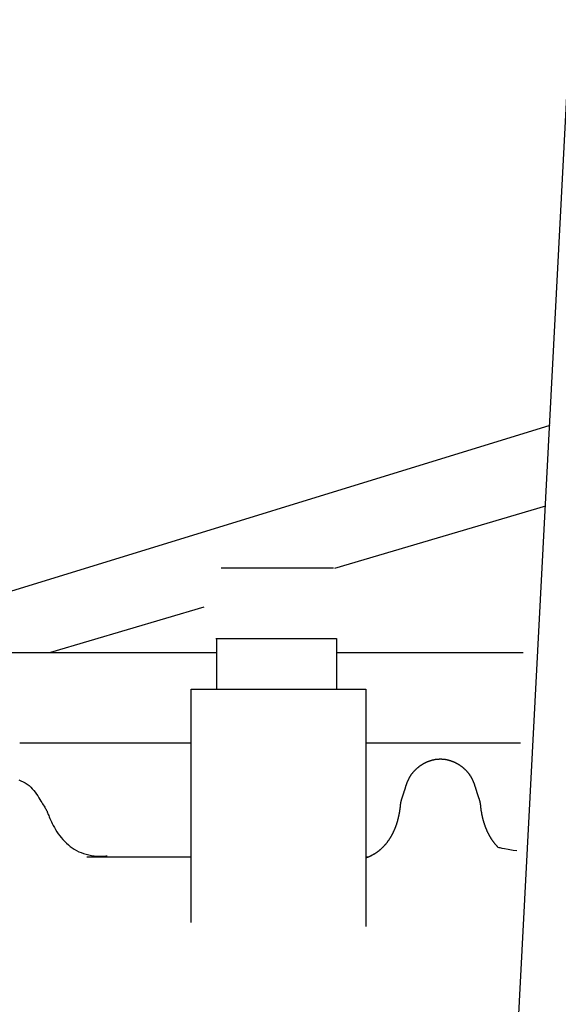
# Model space of a CAD drawing. Extents: x 149 to 250, y -977 to -912.
# Tile 98 of 156: x 239.6749 to 239.7321, y -963.2848 to -963.1802. Entities that reach past the tile are written whole.
import ezdxf

# ---------------------------------------------------------------- set-up
doc = ezdxf.new("R2010")
doc.units = 0
doc.header["$MEASUREMENT"] = 0
doc.layers.get('0').update_dxf_attribs({"linetype": 'CONTINUOUS'})

msp = doc.modelspace()

# ---------------------------------------------------------------- linework, layer by layer
for p, q in [((239.72598, -963.3231), (239.73343, -963.18024)), ((239.73119, -963.22333), (239.60534, -963.26208)), ((239.73074, -963.23192), (239.70834, -963.23854)), ((239.69634, -963.23845), (239.70823, -963.23845)), ((239.69577, -963.24595), (239.70856, -963.24595)), ((239.69588, -963.25133), (239.69588, -963.24595)), ((239.70856, -963.24597), (239.70856, -963.25134)), ((239.67292, -963.24746), (239.69588, -963.24746)), ((239.70856, -963.24746), (239.72839, -963.24746)), ((239.69314, -963.25133), (239.71167, -963.25133)), ((239.69314, -963.27611), (239.69314, -963.25133)), ((239.71167, -963.25133), (239.71167, -963.27655)), ((239.71878, -963.25885), (239.71881, -963.25885)), ((239.71881, -963.25885), (239.71883, -963.25884)), ((239.71883, -963.25884), (239.71886, -963.25883)), ((239.71886, -963.25883), (239.71889, -963.25883)), ((239.71889, -963.25883), (239.71892, -963.25882)), ((239.71892, -963.25882), (239.71894, -963.25882)), ((239.71894, -963.25882), (239.71897, -963.25881)), ((239.71897, -963.25881), (239.719, -963.25881)), ((239.719, -963.25881), (239.71902, -963.2588)), ((239.71902, -963.2588), (239.71905, -963.2588)), ((239.71905, -963.2588), (239.71908, -963.25879)), ((239.71908, -963.25879), (239.7191, -963.25879)), ((239.7191, -963.25879), (239.71913, -963.25878)), ((239.71913, -963.25878), (239.71916, -963.25878)), ((239.71916, -963.25878), (239.71919, -963.25878)), ((239.71919, -963.25878), (239.71921, -963.25877)), ((239.71921, -963.25877), (239.71924, -963.25877)), ((239.71924, -963.25877), (239.71927, -963.25877)), ((239.71927, -963.25877), (239.71929, -963.25877)), ((239.71929, -963.25877), (239.71932, -963.25876)), ((239.71932, -963.25876), (239.71935, -963.25876)), ((239.71935, -963.25876), (239.71938, -963.25876)), ((239.71938, -963.25876), (239.7194, -963.25876)), ((239.7194, -963.25876), (239.71943, -963.25876)), ((239.71943, -963.25876), (239.71946, -963.25876)), ((239.71946, -963.25876), (239.71948, -963.25875)), ((239.71948, -963.25875), (239.71951, -963.25875)), ((239.71951, -963.25875), (239.71954, -963.25875)), ((239.71954, -963.25875), (239.71957, -963.25875)), ((239.71957, -963.25875), (239.71959, -963.25875)), ((239.71959, -963.25875), (239.71962, -963.25875)), ((239.71962, -963.25875), (239.71965, -963.25875)), ((239.71965, -963.25875), (239.71967, -963.25875)), ((239.71967, -963.25875), (239.7197, -963.25875)), ((239.7197, -963.25875), (239.71973, -963.25876)), ((239.71973, -963.25876), (239.71976, -963.25876)), ((239.71976, -963.25876), (239.71978, -963.25876)), ((239.71978, -963.25876), (239.71981, -963.25876)), ((239.71981, -963.25876), (239.71984, -963.25876)), ((239.71984, -963.25876), (239.71986, -963.25876)), ((239.71986, -963.25876), (239.71989, -963.25877)), ((239.71989, -963.25877), (239.71992, -963.25877)), ((239.71992, -963.25877), (239.71994, -963.25877)), ((239.71994, -963.25877), (239.71997, -963.25877)), ((239.71997, -963.25877), (239.72, -963.25878)), ((239.72, -963.25878), (239.72003, -963.25878)), ((239.72003, -963.25878), (239.72005, -963.25878)), ((239.72005, -963.25878), (239.72008, -963.25879)), ((239.72008, -963.25879), (239.72011, -963.25879)), ((239.72011, -963.25879), (239.72013, -963.2588)), ((239.72013, -963.2588), (239.72016, -963.2588)), ((239.72016, -963.2588), (239.72019, -963.25881)), ((239.72019, -963.25881), (239.72022, -963.25881)), ((239.72022, -963.25881), (239.72024, -963.25882)), ((239.72024, -963.25882), (239.72027, -963.25882)), ((239.72027, -963.25882), (239.7203, -963.25883)), ((239.7203, -963.25883), (239.72032, -963.25883)), ((239.72032, -963.25883), (239.72035, -963.25884)), ((239.72035, -963.25884), (239.72038, -963.25885)), ((239.72038, -963.25885), (239.7204, -963.25885)), ((239.71694, -963.2599), (239.71697, -963.25988)), ((239.71697, -963.25988), (239.71699, -963.25986)), ((239.71699, -963.25986), (239.71701, -963.25984)), ((239.71701, -963.25984), (239.71703, -963.25981)), ((239.71703, -963.25981), (239.71706, -963.25979)), ((239.71706, -963.25979), (239.71708, -963.25977)), ((239.71708, -963.25977), (239.7171, -963.25975)), ((239.7171, -963.25975), (239.71713, -963.25973)), ((239.71713, -963.25973), (239.71715, -963.25971)), ((239.71715, -963.25971), (239.71717, -963.25969)), ((239.71717, -963.25969), (239.7172, -963.25967)), ((239.7172, -963.25967), (239.71722, -963.25965)), ((239.71722, -963.25965), (239.71725, -963.25963)), ((239.71725, -963.25963), (239.71727, -963.25961)), ((239.71727, -963.25961), (239.71729, -963.25959)), ((239.71729, -963.25959), (239.71732, -963.25957)), ((239.71732, -963.25957), (239.71734, -963.25955)), ((239.71734, -963.25955), (239.71737, -963.25954)), ((239.71737, -963.25954), (239.71739, -963.25952)), ((239.71739, -963.25952), (239.71742, -963.2595)), ((239.71742, -963.2595), (239.71744, -963.25948)), ((239.71744, -963.25948), (239.71747, -963.25946)), ((239.71747, -963.25946), (239.71749, -963.25945)), ((239.71749, -963.25945), (239.71752, -963.25943)), ((239.71752, -963.25943), (239.71754, -963.25941)), ((239.71754, -963.25941), (239.71757, -963.25939)), ((239.71757, -963.25939), (239.71759, -963.25938)), ((239.71759, -963.25938), (239.71762, -963.25936)), ((239.71762, -963.25936), (239.71764, -963.25934)), ((239.71764, -963.25934), (239.71767, -963.25933)), ((239.71767, -963.25933), (239.7177, -963.25931)), ((239.7177, -963.25931), (239.71772, -963.2593)), ((239.71772, -963.2593), (239.71775, -963.25928)), ((239.71775, -963.25928), (239.71777, -963.25926)), ((239.71777, -963.25926), (239.7178, -963.25925)), ((239.7178, -963.25925), (239.71783, -963.25923)), ((239.71783, -963.25923), (239.71785, -963.25922)), ((239.71785, -963.25922), (239.71788, -963.25921)), ((239.71788, -963.25921), (239.7179, -963.25919)), ((239.7179, -963.25919), (239.71793, -963.25918)), ((239.71793, -963.25918), (239.71796, -963.25916)), ((239.71796, -963.25916), (239.71798, -963.25915)), ((239.71798, -963.25915), (239.71801, -963.25914)), ((239.71801, -963.25914), (239.71803, -963.25912)), ((239.71803, -963.25912), (239.71806, -963.25911)), ((239.71806, -963.25911), (239.71809, -963.2591)), ((239.71809, -963.2591), (239.71811, -963.25909)), ((239.71811, -963.25909), (239.71814, -963.25907)), ((239.71814, -963.25907), (239.71817, -963.25906)), ((239.71817, -963.25906), (239.71819, -963.25905)), ((239.71819, -963.25905), (239.71822, -963.25904)), ((239.71822, -963.25904), (239.71825, -963.25903)), ((239.71825, -963.25903), (239.71827, -963.25902)), ((239.71827, -963.25902), (239.7183, -963.25901)), ((239.7183, -963.25901), (239.71833, -963.259)), ((239.71833, -963.259), (239.71835, -963.25899)), ((239.71835, -963.25899), (239.71838, -963.25898)), ((239.71838, -963.25898), (239.71841, -963.25897)), ((239.71841, -963.25897), (239.71843, -963.25896)), ((239.71843, -963.25896), (239.71846, -963.25895)), ((239.71846, -963.25895), (239.71849, -963.25894)), ((239.71849, -963.25894), (239.71851, -963.25893)), ((239.71851, -963.25893), (239.71854, -963.25892)), ((239.71854, -963.25892), (239.71857, -963.25891)), ((239.71857, -963.25891), (239.71859, -963.2589)), ((239.71859, -963.2589), (239.71862, -963.2589)), ((239.71862, -963.2589), (239.71865, -963.25889)), ((239.71865, -963.25889), (239.71867, -963.25888)), ((239.71867, -963.25888), (239.7187, -963.25887)), ((239.7187, -963.25887), (239.71873, -963.25887)), ((239.71873, -963.25887), (239.71875, -963.25886)), ((239.71875, -963.25886), (239.71878, -963.25885)), ((239.7204, -963.25885), (239.72043, -963.25886)), ((239.72043, -963.25886), (239.72046, -963.25887)), ((239.72046, -963.25887), (239.72048, -963.25887)), ((239.72048, -963.25887), (239.72051, -963.25888)), ((239.72051, -963.25888), (239.72054, -963.25889)), ((239.72054, -963.25889), (239.72057, -963.2589)), ((239.72057, -963.2589), (239.72059, -963.2589)), ((239.72059, -963.2589), (239.72062, -963.25891)), ((239.72062, -963.25891), (239.72065, -963.25892)), ((239.72065, -963.25892), (239.72067, -963.25893)), ((239.72067, -963.25893), (239.7207, -963.25894)), ((239.7207, -963.25894), (239.72073, -963.25895)), ((239.72073, -963.25895), (239.72075, -963.25896)), ((239.72075, -963.25896), (239.72078, -963.25897)), ((239.72078, -963.25897), (239.72081, -963.25898)), ((239.72081, -963.25898), (239.72083, -963.25899)), ((239.72083, -963.25899), (239.72086, -963.259)), ((239.72086, -963.259), (239.72089, -963.25901)), ((239.72089, -963.25901), (239.72091, -963.25902)), ((239.72091, -963.25902), (239.72094, -963.25903)), ((239.72094, -963.25903), (239.72097, -963.25904)), ((239.72097, -963.25904), (239.72099, -963.25905)), ((239.72099, -963.25905), (239.72102, -963.25906)), ((239.72102, -963.25906), (239.72104, -963.25907)), ((239.72104, -963.25907), (239.72107, -963.25909)), ((239.72107, -963.25909), (239.7211, -963.2591)), ((239.7211, -963.2591), (239.72112, -963.25911)), ((239.72112, -963.25911), (239.72115, -963.25912)), ((239.72115, -963.25912), (239.72118, -963.25914)), ((239.72118, -963.25914), (239.7212, -963.25915)), ((239.7212, -963.25915), (239.72123, -963.25916)), ((239.72123, -963.25916), (239.72125, -963.25918)), ((239.72125, -963.25918), (239.72128, -963.25919)), ((239.72128, -963.25919), (239.72131, -963.25921)), ((239.72131, -963.25921), (239.72133, -963.25922)), ((239.72133, -963.25922), (239.72136, -963.25923)), ((239.72136, -963.25923), (239.72139, -963.25925)), ((239.72139, -963.25925), (239.72141, -963.25926)), ((239.72141, -963.25926), (239.72144, -963.25928)), ((239.72144, -963.25928), (239.72146, -963.2593)), ((239.72146, -963.2593), (239.72149, -963.25931)), ((239.72149, -963.25931), (239.72151, -963.25933)), ((239.72151, -963.25933), (239.72154, -963.25934)), ((239.72154, -963.25934), (239.72157, -963.25936)), ((239.72157, -963.25936), (239.72159, -963.25938)), ((239.72159, -963.25938), (239.72162, -963.25939)), ((239.72162, -963.25939), (239.72164, -963.25941)), ((239.72164, -963.25941), (239.72167, -963.25943)), ((239.72167, -963.25943), (239.72169, -963.25945)), ((239.72169, -963.25945), (239.72172, -963.25946)), ((239.72172, -963.25946), (239.72174, -963.25948)), ((239.72174, -963.25948), (239.72177, -963.2595)), ((239.72177, -963.2595), (239.72179, -963.25952)), ((239.72179, -963.25952), (239.72182, -963.25954)), ((239.72182, -963.25954), (239.72184, -963.25955)), ((239.72184, -963.25955), (239.72187, -963.25957)), ((239.72187, -963.25957), (239.72189, -963.25959)), ((239.72189, -963.25959), (239.72192, -963.25961)), ((239.72192, -963.25961), (239.72194, -963.25963)), ((239.72194, -963.25963), (239.72196, -963.25965)), ((239.72196, -963.25965), (239.72199, -963.25967)), ((239.72199, -963.25967), (239.72201, -963.25969)), ((239.72201, -963.25969), (239.72203, -963.25971)), ((239.72203, -963.25971), (239.72206, -963.25973)), ((239.72206, -963.25973), (239.72208, -963.25975)), ((239.72208, -963.25975), (239.7221, -963.25977)), ((239.7221, -963.25977), (239.72213, -963.25979)), ((239.72213, -963.25979), (239.72215, -963.25981)), ((239.72215, -963.25981), (239.72217, -963.25984)), ((239.72217, -963.25984), (239.7222, -963.25986)), ((239.7222, -963.25986), (239.72222, -963.25988)), ((239.72222, -963.25988), (239.72224, -963.2599)), ((239.7162, -963.26096), (239.71621, -963.26093)), ((239.71621, -963.26093), (239.71623, -963.2609)), ((239.71623, -963.2609), (239.71624, -963.26088)), ((239.71624, -963.26088), (239.71625, -963.26085)), ((239.71625, -963.26085), (239.71627, -963.26082)), ((239.71627, -963.26082), (239.71628, -963.26079)), ((239.71628, -963.26079), (239.71629, -963.26077)), ((239.71629, -963.26077), (239.71631, -963.26074)), ((239.71631, -963.26074), (239.71632, -963.26071)), ((239.71632, -963.26071), (239.71634, -963.26069)), ((239.71634, -963.26069), (239.71635, -963.26066)), ((239.71635, -963.26066), (239.71637, -963.26063)), ((239.71637, -963.26063), (239.71639, -963.26061)), ((239.71639, -963.26061), (239.7164, -963.26058)), ((239.7164, -963.26058), (239.71642, -963.26055)), ((239.71642, -963.26055), (239.71643, -963.26053)), ((239.71643, -963.26053), (239.71645, -963.2605)), ((239.71645, -963.2605), (239.71647, -963.26048)), ((239.71647, -963.26048), (239.71648, -963.26045)), ((239.71648, -963.26045), (239.7165, -963.26042)), ((239.7165, -963.26042), (239.71652, -963.2604)), ((239.71652, -963.2604), (239.71654, -963.26037)), ((239.71654, -963.26037), (239.71656, -963.26035)), ((239.71656, -963.26035), (239.71657, -963.26032)), ((239.71657, -963.26032), (239.71659, -963.2603)), ((239.71659, -963.2603), (239.71661, -963.26027)), ((239.71661, -963.26027), (239.71663, -963.26025)), ((239.71663, -963.26025), (239.71665, -963.26023)), ((239.71665, -963.26023), (239.71667, -963.2602)), ((239.71667, -963.2602), (239.71669, -963.26018)), ((239.71669, -963.26018), (239.71671, -963.26015)), ((239.71671, -963.26015), (239.71673, -963.26013)), ((239.71673, -963.26013), (239.71675, -963.26011)), ((239.71675, -963.26011), (239.71677, -963.26008)), ((239.71677, -963.26008), (239.71679, -963.26006)), ((239.71679, -963.26006), (239.71681, -963.26004)), ((239.71681, -963.26004), (239.71683, -963.26001)), ((239.71683, -963.26001), (239.71686, -963.25999)), ((239.71686, -963.25999), (239.71688, -963.25997)), ((239.71688, -963.25997), (239.7169, -963.25995)), ((239.7169, -963.25995), (239.71692, -963.25992)), ((239.71692, -963.25992), (239.71694, -963.2599)), ((239.72224, -963.2599), (239.72226, -963.25992)), ((239.72226, -963.25992), (239.72229, -963.25995)), ((239.72229, -963.25995), (239.72231, -963.25997)), ((239.72231, -963.25997), (239.72233, -963.25999)), ((239.72233, -963.25999), (239.72235, -963.26001)), ((239.72235, -963.26001), (239.72237, -963.26004)), ((239.72237, -963.26004), (239.72239, -963.26006)), ((239.72239, -963.26006), (239.72241, -963.26008)), ((239.72241, -963.26008), (239.72243, -963.26011)), ((239.72243, -963.26011), (239.72245, -963.26013)), ((239.72245, -963.26013), (239.72247, -963.26015)), ((239.72247, -963.26015), (239.72249, -963.26018)), ((239.72249, -963.26018), (239.72251, -963.2602)), ((239.72251, -963.2602), (239.72253, -963.26023)), ((239.72253, -963.26023), (239.72255, -963.26025)), ((239.72255, -963.26025), (239.72257, -963.26027)), ((239.72257, -963.26027), (239.72259, -963.2603)), ((239.72259, -963.2603), (239.72261, -963.26032)), ((239.72261, -963.26032), (239.72263, -963.26035)), ((239.72263, -963.26035), (239.72265, -963.26037)), ((239.72265, -963.26037), (239.72266, -963.2604)), ((239.72266, -963.2604), (239.72268, -963.26042)), ((239.72268, -963.26042), (239.7227, -963.26045)), ((239.7227, -963.26045), (239.72272, -963.26048)), ((239.72272, -963.26048), (239.72273, -963.2605)), ((239.72273, -963.2605), (239.72275, -963.26053)), ((239.72275, -963.26053), (239.72277, -963.26055)), ((239.72277, -963.26055), (239.72278, -963.26058)), ((239.72278, -963.26058), (239.7228, -963.26061)), ((239.7228, -963.26061), (239.72282, -963.26063)), ((239.72282, -963.26063), (239.72283, -963.26066)), ((239.72283, -963.26066), (239.72285, -963.26069)), ((239.72285, -963.26069), (239.72286, -963.26071)), ((239.72286, -963.26071), (239.72288, -963.26074)), ((239.72288, -963.26074), (239.72289, -963.26077)), ((239.72289, -963.26077), (239.7229, -963.26079)), ((239.7229, -963.26079), (239.72292, -963.26082)), ((239.72292, -963.26082), (239.72293, -963.26085)), ((239.72293, -963.26085), (239.72295, -963.26088)), ((239.72295, -963.26088), (239.72296, -963.2609)), ((239.72296, -963.2609), (239.72297, -963.26093)), ((239.72297, -963.26093), (239.72299, -963.26096)), ((239.67485, -963.26096), (239.67508, -963.26106)), ((239.67508, -963.26106), (239.6753, -963.26117)), ((239.6753, -963.26117), (239.67552, -963.26129)), ((239.67552, -963.26129), (239.67573, -963.26143)), ((239.67573, -963.26143), (239.67593, -963.26158)), ((239.67593, -963.26158), (239.67611, -963.26174)), ((239.67611, -963.26174), (239.67628, -963.26192)), ((239.67628, -963.26192), (239.67644, -963.2621)), ((239.71582, -963.262), (239.71583, -963.26198)), ((239.71583, -963.26198), (239.71584, -963.26195)), ((239.71584, -963.26193), (239.71585, -963.2619)), ((239.71584, -963.26195), (239.71584, -963.26193)), ((239.71585, -963.2619), (239.71586, -963.26188)), ((239.71586, -963.26188), (239.71587, -963.26185)), ((239.71587, -963.26183), (239.71588, -963.2618)), ((239.71587, -963.26185), (239.71587, -963.26183)), ((239.71588, -963.2618), (239.71589, -963.26178)), ((239.71589, -963.26178), (239.7159, -963.26175)), ((239.7159, -963.26175), (239.71591, -963.26172)), ((239.71591, -963.26172), (239.71592, -963.2617)), ((239.71592, -963.26167), (239.71593, -963.26164)), ((239.71592, -963.2617), (239.71592, -963.26167)), ((239.71593, -963.26164), (239.71594, -963.26162)), ((239.71594, -963.26162), (239.71595, -963.26159)), ((239.71595, -963.26159), (239.71596, -963.26156)), ((239.71596, -963.26156), (239.71597, -963.26154)), ((239.71597, -963.26154), (239.71598, -963.26151)), ((239.71598, -963.26151), (239.71599, -963.26148)), ((239.71599, -963.26148), (239.716, -963.26145)), ((239.716, -963.26145), (239.71601, -963.26143)), ((239.71601, -963.26143), (239.71602, -963.2614)), ((239.71602, -963.2614), (239.71603, -963.26137)), ((239.71603, -963.26137), (239.71604, -963.26134)), ((239.71604, -963.26134), (239.71605, -963.26132)), ((239.71605, -963.26132), (239.71606, -963.26129)), ((239.71606, -963.26129), (239.71607, -963.26126)), ((239.71607, -963.26126), (239.71608, -963.26123)), ((239.71608, -963.26123), (239.71609, -963.26121)), ((239.71609, -963.26121), (239.7161, -963.26118)), ((239.7161, -963.26118), (239.71611, -963.26115)), ((239.71611, -963.26115), (239.71613, -963.26112)), ((239.71613, -963.26112), (239.71614, -963.2611)), ((239.71614, -963.2611), (239.71615, -963.26107)), ((239.71615, -963.26107), (239.71616, -963.26104)), ((239.71616, -963.26104), (239.71617, -963.26101)), ((239.71617, -963.26101), (239.71619, -963.26099)), ((239.71619, -963.26099), (239.7162, -963.26096)), ((239.72299, -963.26096), (239.723, -963.26099)), ((239.723, -963.26099), (239.72301, -963.26101)), ((239.72301, -963.26101), (239.72302, -963.26104)), ((239.72302, -963.26104), (239.72304, -963.26107)), ((239.72304, -963.26107), (239.72305, -963.2611)), ((239.72305, -963.2611), (239.72306, -963.26112)), ((239.72306, -963.26112), (239.72307, -963.26115)), ((239.72307, -963.26115), (239.72308, -963.26118)), ((239.72308, -963.26118), (239.72309, -963.26121)), ((239.72309, -963.26121), (239.7231, -963.26123)), ((239.7231, -963.26123), (239.72312, -963.26126)), ((239.72312, -963.26126), (239.72313, -963.26129)), ((239.72313, -963.26129), (239.72314, -963.26132)), ((239.72314, -963.26132), (239.72315, -963.26134)), ((239.72315, -963.26134), (239.72316, -963.26137)), ((239.72316, -963.26137), (239.72317, -963.2614)), ((239.72317, -963.2614), (239.72318, -963.26143)), ((239.72318, -963.26143), (239.72319, -963.26145)), ((239.72319, -963.26145), (239.7232, -963.26148)), ((239.7232, -963.26148), (239.72321, -963.26151)), ((239.72321, -963.26151), (239.72322, -963.26154)), ((239.72322, -963.26154), (239.72322, -963.26156)), ((239.72322, -963.26156), (239.72323, -963.26159)), ((239.72323, -963.26159), (239.72324, -963.26162)), ((239.72324, -963.26162), (239.72325, -963.26164)), ((239.72325, -963.26164), (239.72326, -963.26167)), ((239.72326, -963.26167), (239.72327, -963.2617)), ((239.72327, -963.2617), (239.72328, -963.26172)), ((239.72328, -963.26172), (239.72329, -963.26175)), ((239.72329, -963.26175), (239.72329, -963.26178)), ((239.72329, -963.26178), (239.7233, -963.2618)), ((239.7233, -963.2618), (239.72331, -963.26183)), ((239.72331, -963.26183), (239.72332, -963.26185)), ((239.72332, -963.26185), (239.72333, -963.26188)), ((239.72333, -963.26188), (239.72333, -963.2619)), ((239.72333, -963.2619), (239.72334, -963.26193)), ((239.72334, -963.26193), (239.72335, -963.26195)), ((239.72335, -963.26195), (239.72336, -963.26198)), ((239.72336, -963.26198), (239.72336, -963.262)), ((239.67644, -963.2621), (239.67659, -963.26229)), ((239.67659, -963.26229), (239.67673, -963.26249)), ((239.67673, -963.26249), (239.67685, -963.26268)), ((239.67685, -963.26268), (239.67697, -963.26287)), ((239.67697, -963.26287), (239.67708, -963.26305)), ((239.71549, -963.26303), (239.7155, -963.26301)), ((239.71549, -963.26304), (239.71549, -963.26303)), ((239.7155, -963.26298), (239.71551, -963.26297)), ((239.7155, -963.263), (239.7155, -963.26298)), ((239.7155, -963.26301), (239.7155, -963.263)), ((239.71551, -963.26296), (239.71552, -963.26294)), ((239.71551, -963.26297), (239.71551, -963.26296)), ((239.71552, -963.26293), (239.71553, -963.26291)), ((239.71552, -963.26294), (239.71552, -963.26293)), ((239.71553, -963.2629), (239.71554, -963.26288)), ((239.71553, -963.26291), (239.71553, -963.2629)), ((239.71554, -963.26286), (239.71555, -963.26285)), ((239.71554, -963.26288), (239.71554, -963.26286)), ((239.71555, -963.26283), (239.71556, -963.26282)), ((239.71555, -963.26285), (239.71555, -963.26283)), ((239.71556, -963.26282), (239.71557, -963.2628)), ((239.71557, -963.26278), (239.71558, -963.26277)), ((239.71557, -963.2628), (239.71557, -963.26278)), ((239.71558, -963.26275), (239.71559, -963.26273)), ((239.71558, -963.26277), (239.71558, -963.26275)), ((239.71559, -963.26272), (239.7156, -963.2627)), ((239.71559, -963.26273), (239.71559, -963.26272)), ((239.7156, -963.2627), (239.71561, -963.26268)), ((239.71561, -963.26266), (239.71562, -963.26264)), ((239.71561, -963.26268), (239.71561, -963.26266)), ((239.71562, -963.26263), (239.71563, -963.26261)), ((239.71562, -963.26264), (239.71562, -963.26263)), ((239.71563, -963.26261), (239.71564, -963.26259)), ((239.71564, -963.26257), (239.71565, -963.26255)), ((239.71564, -963.26259), (239.71564, -963.26257)), ((239.71565, -963.26253), (239.71566, -963.26251)), ((239.71565, -963.26255), (239.71565, -963.26253)), ((239.71566, -963.26251), (239.71567, -963.26249)), ((239.71567, -963.26247), (239.71568, -963.26245)), ((239.71567, -963.26249), (239.71567, -963.26247)), ((239.71568, -963.26245), (239.71569, -963.26243)), ((239.71569, -963.26241), (239.7157, -963.26239)), ((239.71569, -963.26243), (239.71569, -963.26241)), ((239.7157, -963.26239), (239.71571, -963.26237)), ((239.71571, -963.26235), (239.71572, -963.26233)), ((239.71571, -963.26237), (239.71571, -963.26235)), ((239.71572, -963.26233), (239.71573, -963.26231)), ((239.71573, -963.26228), (239.71574, -963.26226)), ((239.71573, -963.26231), (239.71573, -963.26228)), ((239.71574, -963.26226), (239.71575, -963.26224)), ((239.71575, -963.26224), (239.71576, -963.26222)), ((239.71576, -963.26219), (239.71577, -963.26217)), ((239.71576, -963.26222), (239.71576, -963.26219)), ((239.71577, -963.26217), (239.71578, -963.26215)), ((239.71578, -963.26212), (239.71579, -963.2621)), ((239.71578, -963.26215), (239.71578, -963.26212)), ((239.71579, -963.2621), (239.7158, -963.26208)), ((239.7158, -963.26208), (239.71581, -963.26205)), ((239.71581, -963.26203), (239.71582, -963.262)), ((239.71581, -963.26205), (239.71581, -963.26203)), ((239.72336, -963.262), (239.72337, -963.26203)), ((239.72337, -963.26203), (239.72338, -963.26205)), ((239.72338, -963.26205), (239.72339, -963.26208)), ((239.72339, -963.26208), (239.72339, -963.2621)), ((239.72339, -963.2621), (239.7234, -963.26212)), ((239.7234, -963.26212), (239.72341, -963.26215)), ((239.72341, -963.26215), (239.72342, -963.26217)), ((239.72342, -963.26217), (239.72342, -963.26219)), ((239.72342, -963.26219), (239.72343, -963.26222)), ((239.72343, -963.26222), (239.72344, -963.26224)), ((239.72344, -963.26224), (239.72344, -963.26226)), ((239.72344, -963.26226), (239.72345, -963.26228)), ((239.72345, -963.26228), (239.72346, -963.26231)), ((239.72346, -963.26231), (239.72346, -963.26233)), ((239.72346, -963.26233), (239.72347, -963.26235)), ((239.72347, -963.26235), (239.72348, -963.26237)), ((239.72348, -963.26237), (239.72348, -963.26239)), ((239.72348, -963.26239), (239.72349, -963.26241)), ((239.72349, -963.26241), (239.7235, -963.26243)), ((239.7235, -963.26243), (239.7235, -963.26245)), ((239.7235, -963.26245), (239.72351, -963.26247)), ((239.72351, -963.26247), (239.72352, -963.26249)), ((239.72352, -963.26249), (239.72352, -963.26251)), ((239.72352, -963.26251), (239.72353, -963.26253)), ((239.72353, -963.26253), (239.72354, -963.26255)), ((239.72354, -963.26255), (239.72354, -963.26257)), ((239.72354, -963.26257), (239.72355, -963.26259)), ((239.72355, -963.26259), (239.72356, -963.26261)), ((239.72356, -963.26261), (239.72356, -963.26263)), ((239.72356, -963.26263), (239.72357, -963.26264)), ((239.72357, -963.26264), (239.72357, -963.26266)), ((239.72357, -963.26266), (239.72358, -963.26268)), ((239.72358, -963.26268), (239.72359, -963.2627)), ((239.72359, -963.2627), (239.72359, -963.26271)), ((239.72359, -963.26271), (239.7236, -963.26273)), ((239.7236, -963.26273), (239.7236, -963.26275)), ((239.7236, -963.26275), (239.72361, -963.26277)), ((239.72361, -963.26277), (239.72361, -963.26278)), ((239.72361, -963.26278), (239.72362, -963.2628)), ((239.72362, -963.2628), (239.72362, -963.26281)), ((239.72362, -963.26281), (239.72363, -963.26283)), ((239.72363, -963.26283), (239.72364, -963.26285)), ((239.72364, -963.26285), (239.72364, -963.26286)), ((239.72364, -963.26286), (239.72365, -963.26288)), ((239.72365, -963.26288), (239.72365, -963.26289)), ((239.72365, -963.26289), (239.72366, -963.26291)), ((239.72366, -963.26291), (239.72366, -963.26292)), ((239.72366, -963.26292), (239.72367, -963.26294)), ((239.72367, -963.26294), (239.72367, -963.26295)), ((239.72367, -963.26295), (239.72368, -963.26297)), ((239.72368, -963.26297), (239.72368, -963.26298)), ((239.72368, -963.26298), (239.72369, -963.263)), ((239.72369, -963.263), (239.72369, -963.26301)), ((239.72369, -963.26301), (239.72369, -963.26302)), ((239.72369, -963.26302), (239.7237, -963.26304)), ((239.67708, -963.26305), (239.67718, -963.26322)), ((239.67718, -963.26322), (239.67728, -963.26337)), ((239.67728, -963.26337), (239.67737, -963.26351)), ((239.67737, -963.26351), (239.67745, -963.26364)), ((239.67745, -963.26364), (239.67753, -963.26376)), ((239.67753, -963.26376), (239.6776, -963.26387)), ((239.6776, -963.26387), (239.67766, -963.26397)), ((239.67766, -963.26397), (239.67771, -963.26406)), ((239.67771, -963.26406), (239.67776, -963.26414)), ((239.71531, -963.26408), (239.71532, -963.26406)), ((239.71531, -963.2641), (239.71531, -963.26408)), ((239.71532, -963.26401), (239.71533, -963.26399)), ((239.71532, -963.26402), (239.71532, -963.26401)), ((239.71532, -963.26404), (239.71532, -963.26402)), ((239.71532, -963.26406), (239.71532, -963.26404)), ((239.71533, -963.26392), (239.71534, -963.26391)), ((239.71533, -963.26394), (239.71533, -963.26392)), ((239.71533, -963.26395), (239.71533, -963.26394)), ((239.71533, -963.26397), (239.71533, -963.26395)), ((239.71533, -963.26399), (239.71533, -963.26397)), ((239.71534, -963.26383), (239.71535, -963.26382)), ((239.71534, -963.26384), (239.71534, -963.26383)), ((239.71534, -963.26386), (239.71534, -963.26384)), ((239.71534, -963.26387), (239.71534, -963.26386)), ((239.71534, -963.26389), (239.71534, -963.26387)), ((239.71534, -963.26391), (239.71534, -963.26389)), ((239.71535, -963.26372), (239.71536, -963.26371)), ((239.71535, -963.26373), (239.71535, -963.26372)), ((239.71535, -963.26375), (239.71535, -963.26373)), ((239.71535, -963.26376), (239.71535, -963.26375)), ((239.71535, -963.26377), (239.71535, -963.26376)), ((239.71535, -963.26379), (239.71535, -963.26377)), ((239.71535, -963.2638), (239.71535, -963.26379)), ((239.71535, -963.26382), (239.71535, -963.2638)), ((239.71536, -963.26363), (239.71537, -963.26362)), ((239.71536, -963.26364), (239.71536, -963.26363)), ((239.71536, -963.26366), (239.71536, -963.26364)), ((239.71536, -963.26367), (239.71536, -963.26366)), ((239.71536, -963.26368), (239.71536, -963.26367)), ((239.71536, -963.26369), (239.71536, -963.26368)), ((239.71536, -963.26371), (239.71536, -963.26369)), ((239.71537, -963.26354), (239.71538, -963.26353)), ((239.71537, -963.26355), (239.71537, -963.26354)), ((239.71537, -963.26356), (239.71537, -963.26355)), ((239.71537, -963.26357), (239.71537, -963.26356)), ((239.71537, -963.26359), (239.71537, -963.26357)), ((239.71537, -963.2636), (239.71537, -963.26359)), ((239.71537, -963.26361), (239.71537, -963.2636)), ((239.71537, -963.26362), (239.71537, -963.26361)), ((239.71538, -963.26346), (239.71539, -963.26345)), ((239.71538, -963.26347), (239.71538, -963.26346)), ((239.71538, -963.26348), (239.71538, -963.26347)), ((239.71538, -963.26349), (239.71538, -963.26348)), ((239.71538, -963.26351), (239.71538, -963.26349)), ((239.71538, -963.26352), (239.71538, -963.26351)), ((239.71538, -963.26353), (239.71538, -963.26352)), ((239.71539, -963.26341), (239.7154, -963.2634)), ((239.71539, -963.26342), (239.71539, -963.26341)), ((239.71539, -963.26343), (239.71539, -963.26342)), ((239.71539, -963.26344), (239.71539, -963.26343)), ((239.71539, -963.26345), (239.71539, -963.26344)), ((239.7154, -963.26335), (239.71541, -963.26334)), ((239.7154, -963.26336), (239.7154, -963.26335)), ((239.7154, -963.26337), (239.7154, -963.26336)), ((239.7154, -963.26338), (239.7154, -963.26337)), ((239.7154, -963.2634), (239.7154, -963.26338)), ((239.71541, -963.26331), (239.71542, -963.26329)), ((239.71541, -963.26332), (239.71541, -963.26331)), ((239.71541, -963.26333), (239.71541, -963.26332)), ((239.71541, -963.26334), (239.71541, -963.26333)), ((239.71542, -963.26326), (239.71543, -963.26325)), ((239.71542, -963.26327), (239.71542, -963.26326)), ((239.71542, -963.26328), (239.71542, -963.26327)), ((239.71542, -963.26329), (239.71542, -963.26328)), ((239.71543, -963.26322), (239.71544, -963.26321)), ((239.71543, -963.26323), (239.71543, -963.26322)), ((239.71543, -963.26325), (239.71543, -963.26323)), ((239.71544, -963.26319), (239.71545, -963.26317)), ((239.71544, -963.2632), (239.71544, -963.26319)), ((239.71544, -963.26321), (239.71544, -963.2632)), ((239.71545, -963.26315), (239.71546, -963.26314)), ((239.71545, -963.26316), (239.71545, -963.26315)), ((239.71545, -963.26317), (239.71545, -963.26316)), ((239.71546, -963.26312), (239.71547, -963.26311)), ((239.71546, -963.26314), (239.71546, -963.26312)), ((239.71547, -963.26308), (239.71548, -963.26307)), ((239.71547, -963.2631), (239.71547, -963.26308)), ((239.71547, -963.26311), (239.71547, -963.2631)), ((239.71548, -963.26306), (239.71549, -963.26304)), ((239.71548, -963.26307), (239.71548, -963.26306)), ((239.7237, -963.26304), (239.7237, -963.26305)), ((239.7237, -963.26305), (239.72371, -963.26306)), ((239.72371, -963.26306), (239.72371, -963.26308)), ((239.72371, -963.26308), (239.72372, -963.26309)), ((239.72372, -963.26309), (239.72372, -963.2631)), ((239.72372, -963.2631), (239.72372, -963.26312)), ((239.72372, -963.26312), (239.72373, -963.26313)), ((239.72373, -963.26313), (239.72373, -963.26314)), ((239.72373, -963.26314), (239.72374, -963.26315)), ((239.72374, -963.26315), (239.72374, -963.26317)), ((239.72374, -963.26317), (239.72374, -963.26318)), ((239.72374, -963.26318), (239.72375, -963.26319)), ((239.72375, -963.26319), (239.72375, -963.2632)), ((239.72375, -963.2632), (239.72375, -963.26321)), ((239.72375, -963.26321), (239.72376, -963.26323)), ((239.72376, -963.26323), (239.72376, -963.26324)), ((239.72376, -963.26324), (239.72376, -963.26325)), ((239.72376, -963.26325), (239.72376, -963.26326)), ((239.72376, -963.26326), (239.72377, -963.26327)), ((239.72377, -963.26327), (239.72377, -963.26328)), ((239.72377, -963.26328), (239.72377, -963.26329)), ((239.72377, -963.26329), (239.72377, -963.2633)), ((239.72377, -963.2633), (239.72378, -963.26332)), ((239.72378, -963.26332), (239.72378, -963.26333)), ((239.72378, -963.26333), (239.72378, -963.26334)), ((239.72378, -963.26334), (239.72378, -963.26335)), ((239.72378, -963.26335), (239.72379, -963.26336)), ((239.72379, -963.26336), (239.72379, -963.26337)), ((239.72379, -963.26337), (239.72379, -963.26338)), ((239.72379, -963.26338), (239.72379, -963.26339)), ((239.72379, -963.26339), (239.72379, -963.2634)), ((239.72379, -963.2634), (239.7238, -963.26341)), ((239.7238, -963.26341), (239.7238, -963.26342)), ((239.7238, -963.26342), (239.7238, -963.26343)), ((239.7238, -963.26343), (239.7238, -963.26344)), ((239.7238, -963.26344), (239.7238, -963.26345)), ((239.7238, -963.26345), (239.7238, -963.26346)), ((239.7238, -963.26346), (239.72381, -963.26347)), ((239.72381, -963.26347), (239.72381, -963.26348)), ((239.72381, -963.26348), (239.72381, -963.26349)), ((239.72381, -963.26349), (239.72381, -963.2635)), ((239.72381, -963.2635), (239.72381, -963.26352)), ((239.72381, -963.26352), (239.72381, -963.26353)), ((239.72381, -963.26353), (239.72382, -963.26354)), ((239.72382, -963.26354), (239.72382, -963.26355)), ((239.72382, -963.26355), (239.72382, -963.26356)), ((239.72382, -963.26356), (239.72382, -963.26357)), ((239.72382, -963.26357), (239.72382, -963.26358)), ((239.72382, -963.26358), (239.72382, -963.26359)), ((239.72382, -963.26359), (239.72382, -963.2636)), ((239.72382, -963.2636), (239.72382, -963.26361)), ((239.72382, -963.26361), (239.72383, -963.26363)), ((239.72383, -963.26363), (239.72383, -963.26364)), ((239.72383, -963.26364), (239.72383, -963.26365)), ((239.72383, -963.26365), (239.72383, -963.26366)), ((239.72383, -963.26366), (239.72383, -963.26367)), ((239.72383, -963.26367), (239.72383, -963.26369)), ((239.72383, -963.26369), (239.72383, -963.2637)), ((239.72383, -963.2637), (239.72384, -963.26371)), ((239.72384, -963.26371), (239.72384, -963.26373)), ((239.72384, -963.26373), (239.72384, -963.26374)), ((239.72384, -963.26374), (239.72384, -963.26375)), ((239.72384, -963.26375), (239.72384, -963.26377)), ((239.72384, -963.26377), (239.72384, -963.26378)), ((239.72384, -963.26378), (239.72384, -963.26379)), ((239.72384, -963.26379), (239.72385, -963.26381)), ((239.72385, -963.26381), (239.72385, -963.26382)), ((239.72385, -963.26382), (239.72385, -963.26384)), ((239.72385, -963.26384), (239.72385, -963.26385)), ((239.72385, -963.26385), (239.72385, -963.26387)), ((239.72385, -963.26387), (239.72385, -963.26388)), ((239.72385, -963.26388), (239.72386, -963.2639)), ((239.72386, -963.2639), (239.72386, -963.26391)), ((239.72386, -963.26391), (239.72386, -963.26393)), ((239.72386, -963.26393), (239.72386, -963.26395)), ((239.72386, -963.26395), (239.72387, -963.26397)), ((239.72387, -963.26397), (239.72387, -963.26398)), ((239.72387, -963.26398), (239.72387, -963.264)), ((239.72387, -963.264), (239.72387, -963.26402)), ((239.72387, -963.26402), (239.72387, -963.26404)), ((239.72387, -963.26404), (239.72388, -963.26406)), ((239.72388, -963.26406), (239.72388, -963.26407)), ((239.72388, -963.26407), (239.72388, -963.26409)), ((239.67776, -963.26414), (239.6778, -963.26422)), ((239.6778, -963.26422), (239.67784, -963.2643)), ((239.67784, -963.2643), (239.67787, -963.26438)), ((239.67787, -963.26438), (239.6779, -963.26446)), ((239.6779, -963.26446), (239.67793, -963.26455)), ((239.67793, -963.26455), (239.67797, -963.26465)), ((239.67797, -963.26465), (239.67802, -963.26477)), ((239.67802, -963.26477), (239.67807, -963.2649)), ((239.67807, -963.2649), (239.67813, -963.26506)), ((239.67813, -963.26506), (239.67821, -963.26523)), ((239.71511, -963.26512), (239.71512, -963.2651)), ((239.71512, -963.26507), (239.71513, -963.26504)), ((239.71512, -963.2651), (239.71512, -963.26507)), ((239.71513, -963.26504), (239.71514, -963.26501)), ((239.71514, -963.26498), (239.71515, -963.26496)), ((239.71514, -963.26501), (239.71514, -963.26498)), ((239.71515, -963.26496), (239.71516, -963.26493)), ((239.71516, -963.2649), (239.71517, -963.26487)), ((239.71516, -963.26493), (239.71516, -963.2649)), ((239.71517, -963.26487), (239.71518, -963.26485)), ((239.71518, -963.26482), (239.71519, -963.26479)), ((239.71518, -963.26485), (239.71518, -963.26482)), ((239.71519, -963.26476), (239.7152, -963.26474)), ((239.71519, -963.26479), (239.71519, -963.26476)), ((239.7152, -963.26471), (239.71521, -963.26469)), ((239.7152, -963.26474), (239.7152, -963.26471)), ((239.71521, -963.26469), (239.71522, -963.26466)), ((239.71522, -963.26463), (239.71523, -963.26461)), ((239.71522, -963.26466), (239.71522, -963.26463)), ((239.71523, -963.26458), (239.71524, -963.26456)), ((239.71523, -963.26461), (239.71523, -963.26458)), ((239.71524, -963.26451), (239.71525, -963.26449)), ((239.71524, -963.26453), (239.71524, -963.26451)), ((239.71524, -963.26456), (239.71524, -963.26453)), ((239.71525, -963.26446), (239.71526, -963.26444)), ((239.71525, -963.26449), (239.71525, -963.26446)), ((239.71526, -963.26441), (239.71527, -963.26439)), ((239.71526, -963.26444), (239.71526, -963.26441)), ((239.71527, -963.26435), (239.71528, -963.26432)), ((239.71527, -963.26437), (239.71527, -963.26435)), ((239.71527, -963.26439), (239.71527, -963.26437)), ((239.71528, -963.26428), (239.71529, -963.26426)), ((239.71528, -963.2643), (239.71528, -963.26428)), ((239.71528, -963.26432), (239.71528, -963.2643)), ((239.71529, -963.26422), (239.7153, -963.26419)), ((239.71529, -963.26424), (239.71529, -963.26422)), ((239.71529, -963.26426), (239.71529, -963.26424)), ((239.7153, -963.26415), (239.71531, -963.26413)), ((239.7153, -963.26417), (239.7153, -963.26415)), ((239.7153, -963.26419), (239.7153, -963.26417)), ((239.71531, -963.26412), (239.71531, -963.2641)), ((239.71531, -963.26413), (239.71531, -963.26412)), ((239.72388, -963.26409), (239.72389, -963.26411)), ((239.72389, -963.26411), (239.72389, -963.26413)), ((239.72389, -963.26413), (239.72389, -963.26415)), ((239.72389, -963.26415), (239.72389, -963.26417)), ((239.72389, -963.26417), (239.7239, -963.2642)), ((239.7239, -963.2642), (239.7239, -963.26422)), ((239.7239, -963.26422), (239.7239, -963.26424)), ((239.7239, -963.26424), (239.72391, -963.26426)), ((239.72391, -963.26426), (239.72391, -963.26428)), ((239.72391, -963.26428), (239.72392, -963.26431)), ((239.72392, -963.26431), (239.72392, -963.26433)), ((239.72392, -963.26433), (239.72392, -963.26435)), ((239.72392, -963.26435), (239.72393, -963.26438)), ((239.72393, -963.26438), (239.72393, -963.2644)), ((239.72393, -963.2644), (239.72394, -963.26442)), ((239.72394, -963.26442), (239.72394, -963.26445)), ((239.72394, -963.26445), (239.72395, -963.26447)), ((239.72395, -963.26447), (239.72395, -963.2645)), ((239.72395, -963.2645), (239.72395, -963.26452)), ((239.72395, -963.26452), (239.72396, -963.26455)), ((239.72396, -963.26455), (239.72396, -963.26457)), ((239.72396, -963.26457), (239.72397, -963.2646)), ((239.72397, -963.2646), (239.72397, -963.26463)), ((239.72397, -963.26463), (239.72398, -963.26465)), ((239.72398, -963.26465), (239.72399, -963.26468)), ((239.72399, -963.26468), (239.72399, -963.26471)), ((239.72399, -963.26471), (239.724, -963.26473)), ((239.724, -963.26473), (239.724, -963.26476)), ((239.724, -963.26476), (239.72401, -963.26479)), ((239.72401, -963.26479), (239.72401, -963.26482)), ((239.72401, -963.26482), (239.72402, -963.26484)), ((239.72402, -963.26484), (239.72403, -963.26487)), ((239.72403, -963.26487), (239.72403, -963.2649)), ((239.72403, -963.2649), (239.72404, -963.26493)), ((239.72404, -963.26493), (239.72405, -963.26496)), ((239.72405, -963.26496), (239.72405, -963.26498)), ((239.72405, -963.26498), (239.72406, -963.26501)), ((239.72406, -963.26501), (239.72407, -963.26504)), ((239.72407, -963.26504), (239.72407, -963.26507)), ((239.72407, -963.26507), (239.72408, -963.2651)), ((239.72408, -963.2651), (239.72409, -963.26513)), ((239.67821, -963.26523), (239.6783, -963.26542)), ((239.6783, -963.26542), (239.67839, -963.26561)), ((239.67839, -963.26561), (239.6785, -963.26582)), ((239.6785, -963.26582), (239.67862, -963.26604)), ((239.67862, -963.26604), (239.67875, -963.26626)), ((239.71476, -963.26617), (239.71478, -963.26614)), ((239.71478, -963.26614), (239.71479, -963.26611)), ((239.71479, -963.26611), (239.7148, -963.26608)), ((239.7148, -963.26608), (239.71481, -963.26605)), ((239.71481, -963.26605), (239.71483, -963.26602)), ((239.71483, -963.26602), (239.71484, -963.26599)), ((239.71484, -963.26599), (239.71485, -963.26596)), ((239.71485, -963.26596), (239.71486, -963.26593)), ((239.71486, -963.26593), (239.71487, -963.2659)), ((239.71487, -963.2659), (239.71488, -963.26587)), ((239.71488, -963.26587), (239.71489, -963.26584)), ((239.71489, -963.26584), (239.7149, -963.26581)), ((239.7149, -963.26581), (239.71491, -963.26578)), ((239.71491, -963.26578), (239.71492, -963.26575)), ((239.71492, -963.26575), (239.71494, -963.26572)), ((239.71494, -963.26572), (239.71495, -963.26569)), ((239.71495, -963.26569), (239.71496, -963.26566)), ((239.71496, -963.26566), (239.71497, -963.26563)), ((239.71497, -963.2656), (239.71498, -963.26557)), ((239.71497, -963.26563), (239.71497, -963.2656)), ((239.71498, -963.26557), (239.71499, -963.26554)), ((239.71499, -963.26554), (239.715, -963.26551)), ((239.715, -963.26551), (239.71501, -963.26548)), ((239.71501, -963.26548), (239.71502, -963.26545)), ((239.71502, -963.26545), (239.71503, -963.26542)), ((239.71503, -963.26542), (239.71504, -963.26539)), ((239.71504, -963.26539), (239.71505, -963.26536)), ((239.71505, -963.26536), (239.71506, -963.26533)), ((239.71506, -963.2653), (239.71507, -963.26527)), ((239.71506, -963.26533), (239.71506, -963.2653)), ((239.71507, -963.26527), (239.71508, -963.26524)), ((239.71508, -963.26524), (239.71509, -963.26521)), ((239.71509, -963.26518), (239.7151, -963.26515)), ((239.71509, -963.26521), (239.71509, -963.26518)), ((239.7151, -963.26515), (239.71511, -963.26512)), ((239.72409, -963.26513), (239.7241, -963.26516)), ((239.7241, -963.26516), (239.7241, -963.26519)), ((239.7241, -963.26519), (239.72411, -963.26522)), ((239.72411, -963.26522), (239.72412, -963.26525)), ((239.72412, -963.26525), (239.72413, -963.26528)), ((239.72413, -963.26528), (239.72414, -963.26531)), ((239.72414, -963.26531), (239.72414, -963.26534)), ((239.72414, -963.26534), (239.72415, -963.26537)), ((239.72415, -963.26537), (239.72416, -963.2654)), ((239.72416, -963.2654), (239.72417, -963.26543)), ((239.72417, -963.26543), (239.72418, -963.26546)), ((239.72418, -963.26546), (239.72419, -963.26549)), ((239.72419, -963.26549), (239.7242, -963.26552)), ((239.7242, -963.26552), (239.72421, -963.26555)), ((239.72421, -963.26555), (239.72422, -963.26558)), ((239.72422, -963.26558), (239.72423, -963.26561)), ((239.72423, -963.26561), (239.72424, -963.26564)), ((239.72424, -963.26564), (239.72425, -963.26567)), ((239.72425, -963.26567), (239.72426, -963.2657)), ((239.72426, -963.2657), (239.72427, -963.26573)), ((239.72427, -963.26573), (239.72428, -963.26577)), ((239.72428, -963.26577), (239.72429, -963.2658)), ((239.72429, -963.2658), (239.7243, -963.26583)), ((239.7243, -963.26583), (239.72431, -963.26586)), ((239.72431, -963.26586), (239.72432, -963.26589)), ((239.72432, -963.26589), (239.72433, -963.26592)), ((239.72433, -963.26592), (239.72434, -963.26595)), ((239.72434, -963.26595), (239.72436, -963.26598)), ((239.72436, -963.26598), (239.72437, -963.26601)), ((239.72437, -963.26601), (239.72438, -963.26604)), ((239.72438, -963.26604), (239.72439, -963.26607)), ((239.72439, -963.26607), (239.7244, -963.2661)), ((239.7244, -963.2661), (239.72442, -963.26613)), ((239.72442, -963.26613), (239.72443, -963.26616)), ((239.72443, -963.26616), (239.72444, -963.26619)), ((239.67875, -963.26626), (239.67889, -963.26648)), ((239.67889, -963.26648), (239.67903, -963.26669)), ((239.67903, -963.26669), (239.67919, -963.2669)), ((239.67919, -963.2669), (239.67936, -963.26711)), ((239.67936, -963.26711), (239.67953, -963.26731)), ((239.71421, -963.26723), (239.71423, -963.2672)), ((239.71423, -963.2672), (239.71425, -963.26717)), ((239.71425, -963.26717), (239.71427, -963.26714)), ((239.71427, -963.26714), (239.71428, -963.26711)), ((239.71428, -963.26711), (239.7143, -963.26708)), ((239.7143, -963.26708), (239.71432, -963.26706)), ((239.71432, -963.26706), (239.71434, -963.26703)), ((239.71434, -963.26703), (239.71435, -963.267)), ((239.71435, -963.267), (239.71437, -963.26697)), ((239.71437, -963.26697), (239.71439, -963.26694)), ((239.71439, -963.26694), (239.7144, -963.26691)), ((239.7144, -963.26691), (239.71442, -963.26688)), ((239.71442, -963.26688), (239.71443, -963.26685)), ((239.71443, -963.26685), (239.71445, -963.26682)), ((239.71445, -963.26682), (239.71447, -963.26679)), ((239.71447, -963.26679), (239.71448, -963.26677)), ((239.71448, -963.26677), (239.7145, -963.26674)), ((239.7145, -963.26674), (239.71451, -963.26671)), ((239.71451, -963.26671), (239.71453, -963.26668)), ((239.71453, -963.26668), (239.71454, -963.26665)), ((239.71454, -963.26665), (239.71456, -963.26662)), ((239.71456, -963.26662), (239.71457, -963.26659)), ((239.71457, -963.26659), (239.71459, -963.26656)), ((239.71459, -963.26656), (239.7146, -963.26653)), ((239.7146, -963.26653), (239.71462, -963.2665)), ((239.71462, -963.2665), (239.71463, -963.26647)), ((239.71463, -963.26647), (239.71465, -963.26644)), ((239.71465, -963.26644), (239.71466, -963.26641)), ((239.71466, -963.26641), (239.71467, -963.26638)), ((239.71467, -963.26638), (239.71469, -963.26635)), ((239.71469, -963.26635), (239.7147, -963.26632)), ((239.7147, -963.26632), (239.71471, -963.26629)), ((239.71471, -963.26629), (239.71473, -963.26626)), ((239.71473, -963.26626), (239.71474, -963.26623)), ((239.71474, -963.26623), (239.71475, -963.2662)), ((239.71475, -963.2662), (239.71476, -963.26617)), ((239.72444, -963.26619), (239.72445, -963.26622)), ((239.72445, -963.26622), (239.72447, -963.26625)), ((239.72447, -963.26625), (239.72448, -963.26629)), ((239.72448, -963.26629), (239.72449, -963.26632)), ((239.72449, -963.26632), (239.72451, -963.26635)), ((239.72451, -963.26635), (239.72452, -963.26638)), ((239.72452, -963.26638), (239.72453, -963.26641)), ((239.72453, -963.26641), (239.72455, -963.26644)), ((239.72455, -963.26644), (239.72456, -963.26647)), ((239.72456, -963.26647), (239.72458, -963.2665)), ((239.72458, -963.2665), (239.72459, -963.26653)), ((239.72459, -963.26653), (239.7246, -963.26656)), ((239.7246, -963.26656), (239.72462, -963.26659)), ((239.72462, -963.26659), (239.72463, -963.26662)), ((239.72463, -963.26662), (239.72465, -963.26665)), ((239.72465, -963.26665), (239.72466, -963.26668)), ((239.72466, -963.26668), (239.72468, -963.26671)), ((239.72468, -963.26671), (239.72469, -963.26673)), ((239.72469, -963.26673), (239.72471, -963.26676)), ((239.72471, -963.26676), (239.72473, -963.26679)), ((239.72473, -963.26679), (239.72474, -963.26682)), ((239.72474, -963.26682), (239.72476, -963.26685)), ((239.72476, -963.26685), (239.72477, -963.26688)), ((239.72477, -963.26688), (239.72479, -963.26691)), ((239.72479, -963.26691), (239.72481, -963.26694)), ((239.72481, -963.26694), (239.72482, -963.26697)), ((239.72482, -963.26697), (239.72484, -963.267)), ((239.72484, -963.267), (239.72486, -963.26703)), ((239.72486, -963.26703), (239.72487, -963.26705)), ((239.72487, -963.26705), (239.72489, -963.26708)), ((239.72489, -963.26708), (239.72491, -963.26711)), ((239.72491, -963.26711), (239.72493, -963.26714)), ((239.72493, -963.26714), (239.72494, -963.26717)), ((239.72494, -963.26717), (239.72496, -963.2672)), ((239.72496, -963.2672), (239.72498, -963.26722)), ((239.67953, -963.26731), (239.67972, -963.26751)), ((239.67972, -963.26751), (239.67991, -963.26769)), ((239.67991, -963.26769), (239.68011, -963.26787)), ((239.68011, -963.26787), (239.68031, -963.26804)), ((239.68031, -963.26804), (239.68052, -963.2682)), ((239.68052, -963.2682), (239.68074, -963.26834)), ((239.71334, -963.26827), (239.71337, -963.26824)), ((239.71337, -963.26824), (239.71339, -963.26822)), ((239.71339, -963.26822), (239.71342, -963.2682)), ((239.71342, -963.2682), (239.71344, -963.26817)), ((239.71344, -963.26817), (239.71346, -963.26815)), ((239.71346, -963.26815), (239.71349, -963.26813)), ((239.71349, -963.26813), (239.71351, -963.2681)), ((239.71351, -963.2681), (239.71354, -963.26808)), ((239.71354, -963.26808), (239.71356, -963.26806)), ((239.71356, -963.26806), (239.71358, -963.26803)), ((239.71358, -963.26803), (239.7136, -963.26801)), ((239.7136, -963.26801), (239.71363, -963.26799)), ((239.71363, -963.26799), (239.71365, -963.26796)), ((239.71365, -963.26796), (239.71367, -963.26794)), ((239.71367, -963.26794), (239.71369, -963.26791)), ((239.71369, -963.26791), (239.71371, -963.26789)), ((239.71371, -963.26789), (239.71374, -963.26786)), ((239.71374, -963.26786), (239.71376, -963.26784)), ((239.71376, -963.26784), (239.71378, -963.26781)), ((239.71378, -963.26781), (239.7138, -963.26779)), ((239.7138, -963.26779), (239.71382, -963.26776)), ((239.71382, -963.26776), (239.71384, -963.26774)), ((239.71384, -963.26774), (239.71386, -963.26771)), ((239.71386, -963.26771), (239.71388, -963.26768)), ((239.71388, -963.26768), (239.7139, -963.26766)), ((239.7139, -963.26766), (239.71393, -963.26763)), ((239.71393, -963.26763), (239.71395, -963.26761)), ((239.71395, -963.26761), (239.71397, -963.26758)), ((239.71397, -963.26758), (239.71399, -963.26755)), ((239.71399, -963.26755), (239.71401, -963.26753)), ((239.71401, -963.26753), (239.71402, -963.2675)), ((239.71402, -963.2675), (239.71404, -963.26747)), ((239.71404, -963.26747), (239.71406, -963.26745)), ((239.71406, -963.26745), (239.71408, -963.26742)), ((239.71408, -963.26742), (239.7141, -963.26739)), ((239.7141, -963.26739), (239.71412, -963.26736)), ((239.71412, -963.26736), (239.71414, -963.26734)), ((239.71414, -963.26734), (239.71416, -963.26731)), ((239.71416, -963.26731), (239.71418, -963.26728)), ((239.71418, -963.26728), (239.71419, -963.26725)), ((239.71419, -963.26725), (239.71421, -963.26723)), ((239.72498, -963.26722), (239.725, -963.26725)), ((239.725, -963.26725), (239.72502, -963.26728)), ((239.72502, -963.26728), (239.72503, -963.26731)), ((239.72503, -963.26731), (239.72505, -963.26734)), ((239.72505, -963.26734), (239.72507, -963.26736)), ((239.72507, -963.26736), (239.72509, -963.26739)), ((239.72509, -963.26739), (239.72511, -963.26742)), ((239.72511, -963.26742), (239.72513, -963.26745)), ((239.72513, -963.26745), (239.72515, -963.26747)), ((239.72515, -963.26747), (239.72517, -963.2675)), ((239.72517, -963.2675), (239.72519, -963.26753)), ((239.72519, -963.26753), (239.72521, -963.26755)), ((239.72521, -963.26755), (239.72523, -963.26758)), ((239.72523, -963.26758), (239.72525, -963.26761)), ((239.72525, -963.26761), (239.72527, -963.26763)), ((239.72527, -963.26763), (239.72529, -963.26766)), ((239.72529, -963.26766), (239.72531, -963.26768)), ((239.72531, -963.26768), (239.72533, -963.26771)), ((239.72533, -963.26771), (239.72535, -963.26774)), ((239.72535, -963.26774), (239.72537, -963.26776)), ((239.72537, -963.26776), (239.72539, -963.26779)), ((239.72539, -963.26779), (239.72541, -963.26781)), ((239.72541, -963.26781), (239.72543, -963.26784)), ((239.72543, -963.26784), (239.72546, -963.26786)), ((239.72546, -963.26786), (239.72548, -963.26789)), ((239.72548, -963.26789), (239.7255, -963.26791)), ((239.7255, -963.26791), (239.72552, -963.26794)), ((239.72552, -963.26794), (239.72554, -963.26796)), ((239.72554, -963.26796), (239.72557, -963.26799)), ((239.72557, -963.26799), (239.72559, -963.26801)), ((239.72559, -963.26801), (239.72561, -963.26803)), ((239.72561, -963.26803), (239.72563, -963.26806)), ((239.72563, -963.26806), (239.72566, -963.26808)), ((239.72566, -963.26808), (239.7257, -963.26811)), ((239.7257, -963.26811), (239.72578, -963.26814)), ((239.72578, -963.26814), (239.72591, -963.26817)), ((239.72591, -963.26817), (239.72612, -963.26822)), ((239.72612, -963.26822), (239.72641, -963.26827)), ((239.68074, -963.26834), (239.68097, -963.26847)), ((239.68097, -963.26847), (239.68121, -963.2686)), ((239.68121, -963.2686), (239.68146, -963.2687)), ((239.68146, -963.2687), (239.68172, -963.2688)), ((239.68172, -963.2688), (239.68198, -963.26888)), ((239.68198, -963.26888), (239.68227, -963.26895)), ((239.68227, -963.26895), (239.68256, -963.269)), ((239.68256, -963.269), (239.68285, -963.26904)), ((239.68285, -963.26904), (239.68314, -963.26907)), ((239.68314, -963.26907), (239.68342, -963.26908)), ((239.68342, -963.26908), (239.68367, -963.26908)), ((239.68367, -963.26908), (239.68389, -963.26907)), ((239.68389, -963.26907), (239.68408, -963.26905)), ((239.68408, -963.26905), (239.68421, -963.26903)), ((239.71167, -963.26926), (239.71168, -963.26925)), ((239.71168, -963.26925), (239.7117, -963.26925)), ((239.7117, -963.26925), (239.71173, -963.26923)), ((239.71173, -963.26923), (239.71177, -963.26922)), ((239.71177, -963.26922), (239.71181, -963.2692)), ((239.71181, -963.2692), (239.71185, -963.26919)), ((239.71185, -963.26919), (239.7119, -963.26917)), ((239.7119, -963.26917), (239.71194, -963.26915)), ((239.71194, -963.26915), (239.71198, -963.26913)), ((239.71198, -963.26913), (239.71202, -963.26911)), ((239.71202, -963.26911), (239.71206, -963.2691)), ((239.71206, -963.2691), (239.7121, -963.26908)), ((239.7121, -963.26908), (239.71213, -963.26907)), ((239.71213, -963.26907), (239.71217, -963.26905)), ((239.71217, -963.26905), (239.7122, -963.26903)), ((239.7122, -963.26903), (239.71223, -963.26902)), ((239.71223, -963.26902), (239.71226, -963.269)), ((239.71226, -963.269), (239.7123, -963.26899)), ((239.7123, -963.26899), (239.71233, -963.26897)), ((239.71233, -963.26897), (239.71236, -963.26895)), ((239.71236, -963.26895), (239.71239, -963.26894)), ((239.71239, -963.26894), (239.71242, -963.26892)), ((239.71242, -963.26892), (239.71246, -963.2689)), ((239.71246, -963.2689), (239.71249, -963.26888)), ((239.71249, -963.26888), (239.71252, -963.26887)), ((239.71252, -963.26887), (239.71255, -963.26885)), ((239.71255, -963.26885), (239.71258, -963.26883)), ((239.71258, -963.26883), (239.71261, -963.26881)), ((239.71261, -963.26881), (239.71264, -963.2688)), ((239.71264, -963.2688), (239.71267, -963.26878)), ((239.71267, -963.26878), (239.7127, -963.26876)), ((239.7127, -963.26876), (239.71273, -963.26874)), ((239.71273, -963.26874), (239.71276, -963.26872)), ((239.71276, -963.26872), (239.71279, -963.2687)), ((239.71279, -963.2687), (239.71281, -963.26868)), ((239.71281, -963.26868), (239.71284, -963.26866)), ((239.71284, -963.26866), (239.71287, -963.26864)), ((239.71287, -963.26864), (239.7129, -963.26862)), ((239.7129, -963.26862), (239.71293, -963.2686)), ((239.71293, -963.2686), (239.71295, -963.26858)), ((239.71295, -963.26858), (239.71298, -963.26856)), ((239.71298, -963.26856), (239.71301, -963.26854)), ((239.71301, -963.26854), (239.71304, -963.26852)), ((239.71304, -963.26852), (239.71306, -963.2685)), ((239.71306, -963.2685), (239.71309, -963.26848)), ((239.71309, -963.26848), (239.71312, -963.26846)), ((239.71312, -963.26846), (239.71314, -963.26844)), ((239.71314, -963.26844), (239.71317, -963.26842)), ((239.71317, -963.26842), (239.71319, -963.2684)), ((239.71319, -963.2684), (239.71322, -963.26838)), ((239.71322, -963.26838), (239.71324, -963.26835)), ((239.71324, -963.26835), (239.71327, -963.26833)), ((239.71327, -963.26833), (239.71329, -963.26831)), ((239.71329, -963.26831), (239.71332, -963.26829)), ((239.71332, -963.26829), (239.71334, -963.26827)), ((239.72641, -963.26827), (239.7268, -963.26834)), ((239.7268, -963.26834), (239.72732, -963.26843)), ((239.72732, -963.26843), (239.72772, -963.26849))]:
    msp.add_line(p, q)
for points in [[(239.69447, -963.24265), (239.6782, -963.24746)], [(239.69314, -963.25708), (239.67494, -963.25708)], [(239.72808, -963.25708), (239.71167, -963.25708)], [(239.71167, -963.26916), (239.71191, -963.26916)]]:
    msp.add_lwpolyline(points)
msp.add_lwpolyline([(239.6821, -963.26917, -0.000103), (239.68212, -963.26916), (239.69314, -963.26916)], format="xyb")

doc.saveas('drawing.dxf')
